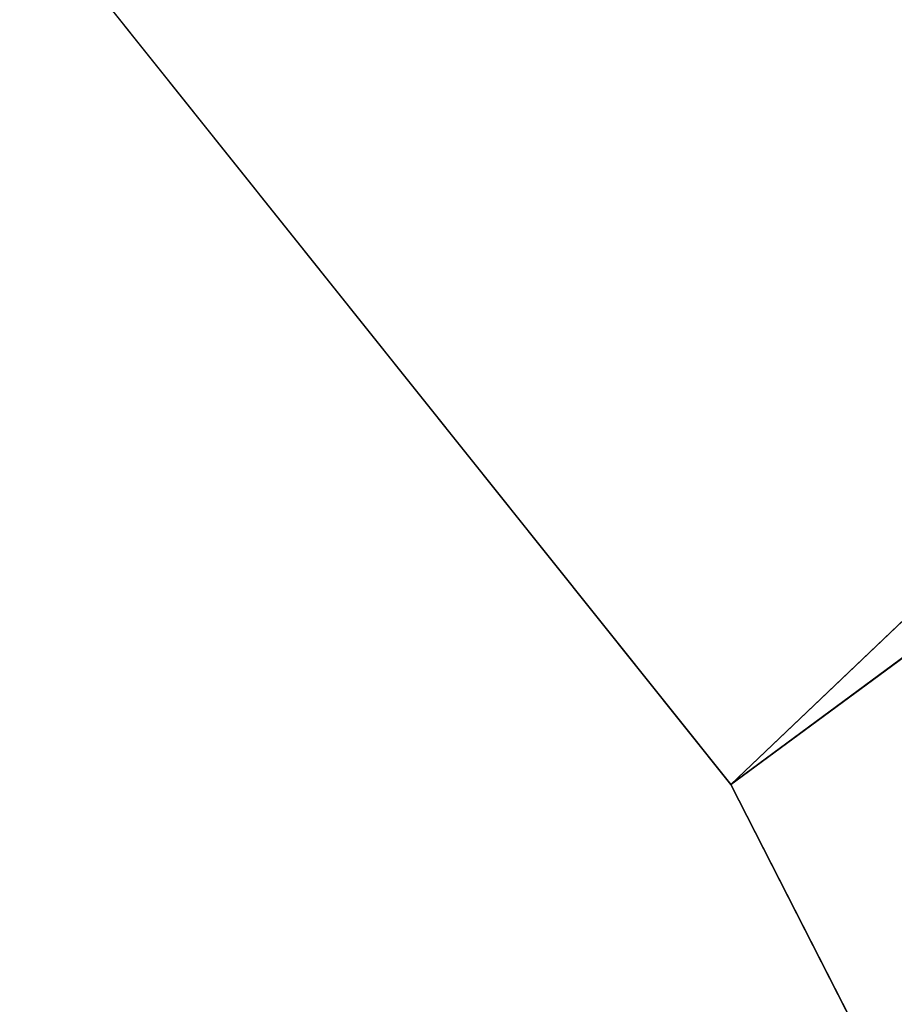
# Model space of a CAD drawing. Extents: x 0.3 to 31.7, y -15.7 to 15.7.
# Tile 35 of 80: x 5.08068 to 5.08633, y -10.91035 to -10.90398. Entities that reach past the tile are written whole.
import ezdxf

# ---------------------------------------------------------------- set-up
doc = ezdxf.new("R2010")
doc.units = 0
doc.header["$MEASUREMENT"] = 0
doc.layers.get('0').update_dxf_attribs({"linetype": 'CONTINUOUS'})

# ---------------------------------------------------------------- blocks, each defined once
blk = doc.blocks.new('LUXORA_ZWIS_DU_Y_STL')
at = {"color": 0}
for p, q in [((5.143596, -10.8533844, 0.6634781), (5.0852762, -10.9089288, 0.6634781)), ((5.143596, -10.8533844, 0.6634781), (5.0852762, -10.9089288, 0.6634781)), ((5.0852762, -10.9089288, 0.6634781), (5.1505754, -10.8607122, 0.6733436)), ((5.0852762, -10.9089288, 0.6634781), (5.1505754, -10.8607122, 0.6733436)), ((5.0852762, -10.9089288, 0.6634781), (5.0811876, -10.9038081, 0.6606394)), ((5.0852762, -10.9089288, 0.6634781), (5.0811876, -10.9038081, 0.6606394)), ((5.0879615, -10.9141853, 0.6677964), (5.0852762, -10.9089288, 0.6634781)), ((5.0879615, -10.9141853, 0.6677964), (5.0852762, -10.9089288, 0.6634781))]:
    blk.add_line(p, q, dxfattribs=at)
mesh = blk.add_polyface(dxfattribs=at)
corners = [(5.0959526, -10.8211391, 4.1460109), (5.0113828, -10.9023627, 4.1465312), (5.0154618, -10.908411, 4.1460109)]
mesh.append_faces([[corners[k] for k in face] for face in [(0, 1, 2)]], dxfattribs={"color": 0})
mesh = blk.add_polyface(dxfattribs=at)
corners = [(5.1190684, -10.8276307, 0.7100825), (5.0336859, -10.8986406, 0.6980819), (5.1139201, -10.8222253, 0.6980819), (5.0343146, -10.9083509, 0.7100825)]
mesh.append_faces([[corners[k] for k in face] for face in [(0, 1, 2), (1, 0, 3)]], dxfattribs={"vtx0": -1, "color": 0})
mesh = blk.add_polyface(dxfattribs=at)
corners = [(5.10852, -10.8327298, 4.198515), (5.0488828, -10.9100378, 4.1872799), (5.0485464, -10.8977563, 4.198515), (5.1148224, -10.8385425, 4.1872799)]
mesh.append_faces([[corners[k] for k in face] for face in [(0, 1, 2), (1, 0, 3)]], dxfattribs={"vtx0": -1, "color": 0})
mesh = blk.add_polyface(dxfattribs=at)
corners = [(5.143596, -10.8533844, 0.6634781), (5.0811876, -10.9038081, 0.6606394), (5.0852762, -10.9089288, 0.6634781)]
mesh.append_faces([[corners[k] for k in face] for face in [(0, 1, 2)]], dxfattribs={"color": 0})
mesh = blk.add_polyface(dxfattribs=at)
corners = [(5.1505754, -10.8607122, 0.6733436), (5.143596, -10.8533844, 0.6634781), (5.0852762, -10.9089288, 0.6634781)]
mesh.append_faces([[corners[k] for k in face] for face in [(0, 1, 2)]], dxfattribs={"color": 0})
mesh = blk.add_polyface(dxfattribs=at)
corners = [(5.1505754, -10.8607122, 0.6733436), (5.0852762, -10.9089288, 0.6634781), (5.0879615, -10.9141853, 0.6677964)]
mesh.append_faces([[corners[k] for k in face] for face in [(0, 1, 2)]], dxfattribs={"color": 0})

msp = doc.modelspace()

# ---------------------------------------------------------------- block references
at = {"color": 0}
msp.add_blockref('LUXORA_ZWIS_DU_Y_STL', (0, 0), dxfattribs=at)

doc.saveas('drawing.dxf')
